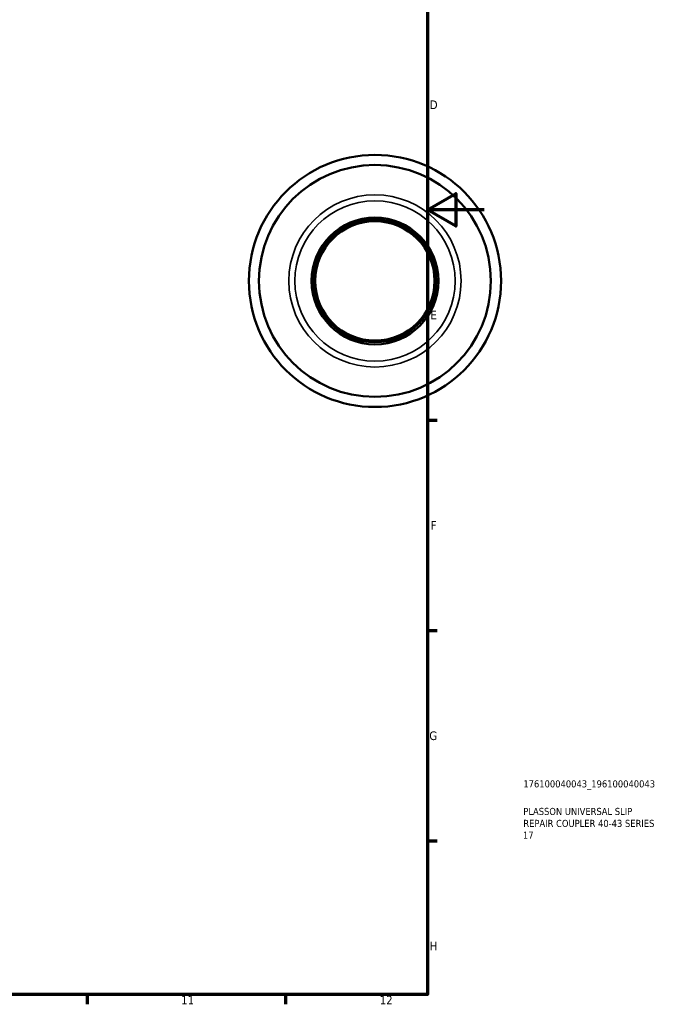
# Model space of a CAD drawing. Header units: millimetres. Extents: x -71 to 1065, y 0 to 725.
# Tile 3 of 4: x 677 to 904, y 17 to 364. Entities that reach past the tile are written whole.
import ezdxf

# ---------------------------------------------------------------- set-up
doc = ezdxf.new("R2010")
doc.units = ezdxf.units.MM
for name, color, linetype, lineweight in [('Border (ANSI)', 7, 'Continuous', 70), ('Title (ISO)', 7, 'Continuous', 50), ('Visible (ANSI)', 7, 'Continuous', 50), ('Visible Narrow (ANSI)', 7, 'Continuous', 35)]:
    doc.layers.add(name, color=color, linetype=linetype, lineweight=lineweight)
doc.styles.add('Note Text (ANSI)', font='tahoma.ttf')
doc.styles.add('Note Text (ISO)', font='tahoma.ttf')

# ---------------------------------------------------------------- blocks, each defined once
blk = doc.blocks.new('Borders Default Border')
at = {"layer": 'Border (ANSI)'}
for p, q in [((821, 222.75), (824.45, 222.75)), ((821, 148.5), (824.45, 148.5)), ((821, 74.25), (824.45, 74.25)), ((700.83, 20), (700.83, 16.55)), ((770.92, 20), (770.92, 16.55))]:
    blk.add_line(p, q, dxfattribs=at)
at = {"layer": 'Border (ANSI)', "flags": 128}
for points in [[(20, 20), (20, 574), (821, 574), (821, 20), (20, 20)], [(841, 297), (821, 297), (831, 302.77), (831, 291.23), (821, 297)]]:
    blk.add_lwpolyline(points, dxfattribs=at)
at = {"layer": 'Border (ANSI)', "attachment_point": 7, "style": 'Note Text (ANSI)'}
for s, insert, char_height in [('D', (821.81, 332.6), 3.05), ('E', (822.05, 258.35), 3.05), ('F', (822.14, 184.1), 3.05), ('G', (821.66, 109.79), 3.05), ('H', (821.81, 35.6), 3.05), ('11', (734.04, 16.55), 3.048), ('12', (804.13, 16.55), 3.048)]:
    blk.add_mtext(s, dxfattribs=dict(at, insert=insert, char_height=char_height))
blk = doc.blocks.new('Title Blocks ISO')
at = {"layer": 'Title (ISO)', "color": 232, "true_color": 0xca0064, "style": 'Note Text (ISO)'}
for tag, p in [('PART_NUMBER_001', (33.84, 73.13)), ('DESCRIPTION_001', (33.84, 63.4)), ('DESCRIPTION_002', (33.84, 59.18)), ('DESCRIPTION_003', (33.71, 55))]:
    blk.add_attdef(tag, p, '', height=2.5, dxfattribs=at)

msp = doc.modelspace()

# ---------------------------------------------------------------- linework, layer by layer
at = {"layer": 'Visible (ANSI)'}
for radius in [44.5, 40.94, 22.39, 21.652, 21.07]:
    msp.add_circle((802.464, 271.927), radius, dxfattribs=at)
at = {"layer": 'Visible Narrow (ANSI)'}
for radius in [30.409, 28.291]:
    msp.add_circle((802.464, 271.927), radius, dxfattribs=at)

# ---------------------------------------------------------------- block references
msp.add_blockref('Borders Default Border', (0, 0))
msp.add_blockref('Title Blocks ISO', (821, 20)).add_auto_attribs({'PART_NUMBER_001': '176100040043_196100040043', 'DESCRIPTION_001': 'PLASSON UNIVERSAL SLIP', 'DESCRIPTION_002': 'REPAIR COUPLER 40-43 SERIES', 'DESCRIPTION_003': '17'})

doc.saveas('drawing.dxf')
